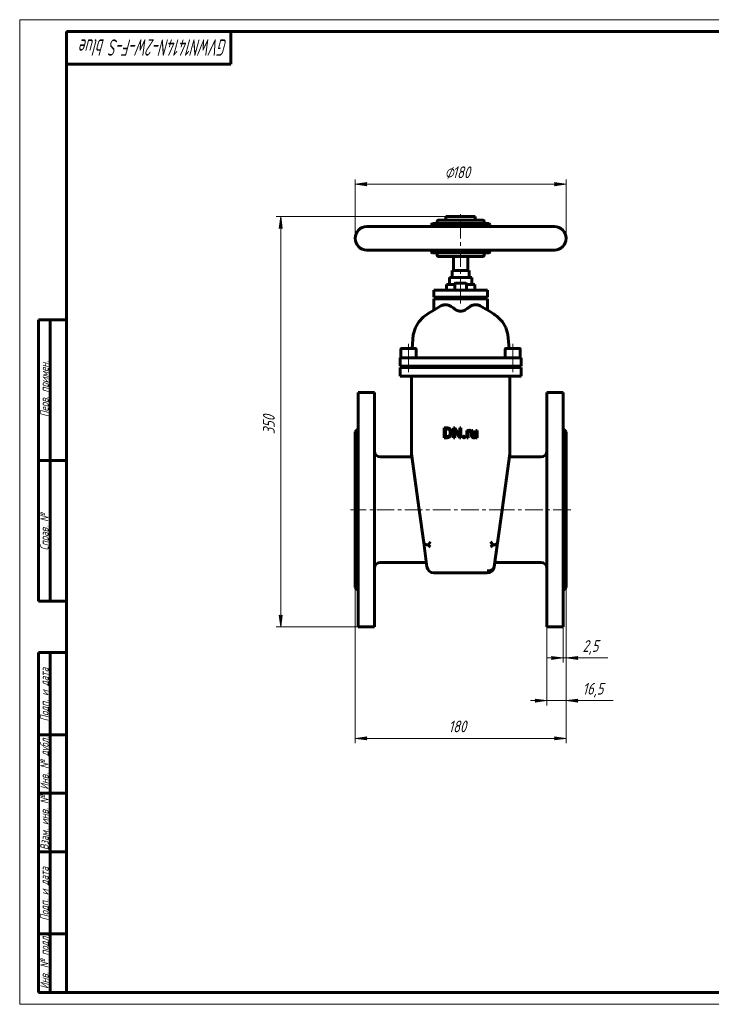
# Model space of a CAD drawing. Header units: millimetres. Extents: x 0 to 594, y 0 to 420.
# Tile 1 of 2: x 0 to 295, y 0 to 420. Entities that reach past the tile are written whole.
import ezdxf

# ---------------------------------------------------------------- set-up
doc = ezdxf.new("R2010")
doc.units = ezdxf.units.MM
for name, pattern in [('K5LT_AXLED', [12, 7.5, -1.5, 1.5, -1.5]), ('K5LT_BASIC', [0]), ('K5LT_THIN', [0])]:
    doc.linetypes.add(name, pattern=pattern)
doc.layers.add('Системный слой', color=7, linetype='Continuous')
doc.layers.add('Системный слой (1)', color=251, linetype='Continuous', true_color=0x6c6c6c)
doc.styles.add('KDIMTEXTSTYLE', font='txt', dxfattribs={"width": 0.96, "oblique": 15, "height": 5})
doc.styles.add('KTEXTSTYLE', font='txt', dxfattribs={"width": 0.96, "height": 5})
doc.dimstyles.new('KDIMSTYLE (0.50)', dxfattribs={"dimtxt": 5, "dimasz": 1, "dimexe": 2, "dimexo": 0, "dimgap": 1, "dimtad": 1, "dimlfac": 2, "dimtxsty": 'KDIMTEXTSTYLE', "dimsah": 1, "dimcen": 0, "dimdle": 1, "dimadec": 0, "dimazin": 0, "dimtfac": 0.667, "dimtmove": 0, "dimatfit": 3, "dimfxl": 1, "dimtvp": 1, "dimtolj": 1, "dimtzin": 0, "dimarcsym": 0})

# ---------------------------------------------------------------- blocks, each defined once
blk = doc.blocks.new('U0')
at = {"layer": 'Системный слой (1)', "color": 143, "linetype": 'K5LT_BASIC', "lineweight": 60, "true_color": 0x33acca}
for p, q in [((182.08, 306.99), (185.58, 306.99)), ((190.58, 306.99), (194.08, 306.99))]:
    blk.add_line(p, q, dxfattribs=at)
blk = doc.blocks.new('U1')
at = {"layer": 'Системный слой (1)', "color": 143, "linetype": 'K5LT_BASIC', "lineweight": 60, "true_color": 0x33acca}
for p, q in [((197.89, 297.12), (196.46, 297.91)), ((200.37, 295.62), (197.89, 297.12)), ((201.62, 294.81), (200.37, 295.62)), ((202.2, 294.42), (201.62, 294.81)), ((202.47, 294.23), (202.2, 294.42)), ((202.65, 294.1), (202.47, 294.23)), ((202.75, 294.03), (202.65, 294.1)), ((202.8, 293.99), (202.75, 294.03)), ((202.83, 293.97), (202.8, 293.99)), ((203.46, 293.5), (202.83, 293.97)), ((203.83, 293.22), (203.46, 293.5)), ((204, 293.08), (203.83, 293.22)), ((204.08, 293.01), (204, 293.08)), ((204.12, 292.98), (204.08, 293.01)), ((204.14, 292.96), (204.12, 292.98)), ((204.29, 292.83), (204.14, 292.96)), ((205.88, 291.15), (204.29, 292.83)), ((207.34, 288.72), (205.88, 291.15)), ((208.27, 285.67), (207.34, 288.72)), ((208.76, 279.79), (208.27, 285.67))]:
    blk.add_line(p, q, dxfattribs=at)
blk = doc.blocks.new('U2')
at = {"layer": 'Системный слой (1)', "color": 143, "linetype": 'K5LT_BASIC', "lineweight": 60, "true_color": 0x33acca}
for p, q in [((172.11, 293.04), (174.26, 294.62)), ((174.26, 294.62), (176.62, 296.14)), ((176.62, 296.14), (179.69, 297.91)), ((168.8, 288.69), (170.25, 291.12)), ((170.25, 291.12), (172.11, 293.04)), ((167.4, 279.79), (167.87, 285.62)), ((167.87, 285.62), (168.8, 288.69))]:
    blk.add_line(p, q, dxfattribs=at)
blk = doc.blocks.new('U3')
at = {"layer": 'Системный слой (1)', "color": 143, "linetype": 'K5LT_BASIC', "lineweight": 60, "true_color": 0x33acca}
for p, q in [((210.28, 279.79), (207.43, 279.79)), ((213.13, 279.79), (210.28, 279.79))]:
    blk.add_line(p, q, dxfattribs=at)
blk = doc.blocks.new('U4')
at = {"layer": 'Системный слой (1)', "color": 143, "linetype": 'K5LT_BASIC', "lineweight": 60, "true_color": 0x33acca}
for p, q in [((165.88, 279.79), (163.03, 279.79)), ((168.73, 279.79), (165.88, 279.79))]:
    blk.add_line(p, q, dxfattribs=at)
blk = doc.blocks.new('U5')
at = {"layer": 'Системный слой (1)', "color": 143, "linetype": 'K5LT_BASIC', "lineweight": 60, "true_color": 0x33acca}
for p, q in [((200.58, 331.74), (200.58, 332.49)), ((200.58, 320.99), (200.58, 321.74))]:
    blk.add_line(p, q, dxfattribs=at)
blk = doc.blocks.new('U6')
at = {"layer": 'Системный слой (1)', "color": 143, "linetype": 'K5LT_BASIC', "lineweight": 60, "true_color": 0x33acca}
for p, q in [((175.58, 331.74), (175.58, 332.49)), ((175.58, 320.99), (175.58, 321.74))]:
    blk.add_line(p, q, dxfattribs=at)
blk = doc.blocks.new('U7')
at = {"layer": 'Системный слой (1)', "color": 143, "linetype": 'K5LT_BASIC', "lineweight": 60, "true_color": 0x33acca}
for p, q in [((188.08, 307.59), (185.88, 307.59)), ((190.28, 307.59), (188.08, 307.59))]:
    blk.add_line(p, q, dxfattribs=at)
blk = doc.blocks.new('D0')
at = {"layer": 'Системный слой (1)'}
for points in [[(148.08, 112.79), (147.58, 113.45), (148.08, 114.11), (143.08, 113.45)], [(233.08, 113.45), (228.08, 114.11), (228.58, 113.45), (228.08, 112.79)]]:
    blk.add_hatch(color=7, dxfattribs=at).paths.add_polyline_path(points)
at = {"layer": 'Системный слой (1)', "color": 7, "linetype": 'K5LT_THIN', "lineweight": 18, "true_color": 0xffffff}
for p, q in [((143.08, 178.99), (143.08, 111.45)), ((233.08, 178.99), (233.08, 111.45)), ((143.08, 113.45), (148.08, 114.11)), ((148.08, 112.79), (143.08, 113.45)), ((148.08, 114.11), (147.58, 113.45)), ((147.58, 113.45), (148.08, 112.79)), ((228.58, 113.45), (228.08, 114.11)), ((228.08, 114.11), (233.08, 113.45)), ((233.08, 113.45), (228.08, 112.79)), ((228.08, 112.79), (228.58, 113.45))]:
    blk.add_line(p, q, dxfattribs=at)
blk.add_wipeout([(182.93, 114.45), (182.93, 121.83), (192.81, 121.83), (192.81, 114.45)]).dxf.layer = 'Системный слой (1)'
blk.add_line((143.08, 113.45), (233.08, 113.45), dxfattribs=at)
at = {"layer": 'Системный слой (1)', "color": 7, "insert": (182.93, 121.04), "char_height": 5, "attachment_point": 1, "style": 'KTEXTSTYLE'}
blk.add_mtext('\\fArial|b0|c204|p34;\\H5.0;\\W1.000;\\Q15;\\fGOST Type AU|b0|i0|c204|p34;\\Q15;\\W0.960;180', dxfattribs=at)
blk = doc.blocks.new('KDIMARROW_01')
at = {"layer": 'Системный слой'}
blk.add_hatch(color=0, dxfattribs=at).paths.add_polyline_path([(-5, -0.66), (0, 0), (-5, 0.66), (-4.5, 0)])
at = {"layer": 'Системный слой', "color": 0, "linetype": 'K5LT_THIN', "lineweight": 18}
for p, q in [((-4.5, 0), (-5, 0.66)), ((-5, 0.66), (0, 0)), ((0, 0), (-5, -0.66)), ((-5, -0.66), (-4.5, 0))]:
    blk.add_line(p, q, dxfattribs=at)
at = {"layer": 'Системный слой (1)', "color": 0, "linetype": 'K5LT_THIN', "lineweight": 18}
blk.add_line((379.64, 210.99), (379.14, 210.99), dxfattribs=at)
blk = doc.blocks.new('D1')
at = {"layer": 'Системный слой (1)'}
blk.add_hatch(color=7, dxfattribs=at).paths.add_polyline_path([(224.83, 129.53), (219.83, 130.19), (220.33, 129.53), (219.83, 128.87)])
at = {"layer": 'Системный слой (1)', "color": 7, "linetype": 'K5LT_THIN', "lineweight": 18, "true_color": 0xffffff}
for p, q in [((233.08, 178.99), (233.08, 127.53)), ((224.83, 160.99), (224.83, 127.53)), ((224.83, 129.53), (217.83, 129.53)), ((224.83, 129.53), (219.83, 130.19)), ((219.83, 130.19), (220.33, 129.53)), ((220.33, 129.53), (219.83, 128.87)), ((219.83, 128.87), (224.83, 129.53)), ((224.83, 129.53), (233.08, 129.53))]:
    blk.add_line(p, q, dxfattribs=at)
blk.add_wipeout([(240.11, 130.53), (240.11, 137.91), (250.75, 137.91), (250.75, 130.53)]).dxf.layer = 'Системный слой (1)'
at = {"layer": 'Системный слой (1)'}
blk.add_hatch(color=7, dxfattribs=at).paths.add_polyline_path([(237.58, 129.53), (238.08, 130.19), (233.08, 129.53), (238.08, 128.87)])
at = {"layer": 'Системный слой (1)', "color": 7, "linetype": 'K5LT_THIN', "lineweight": 18, "true_color": 0xffffff}
for p, q in [((238.08, 130.19), (233.08, 129.53)), ((233.08, 129.53), (238.08, 128.87)), ((233.08, 129.53), (240.08, 129.53)), ((233.08, 129.53), (238.08, 129.53)), ((237.58, 129.53), (238.08, 130.19)), ((238.08, 128.87), (237.58, 129.53)), ((238.11, 129.53), (253.19, 129.53))]:
    blk.add_line(p, q, dxfattribs=at)
at = {"layer": 'Системный слой (1)', "color": 7, "insert": (240.11, 137.12), "char_height": 5, "attachment_point": 1, "style": 'KTEXTSTYLE'}
blk.add_mtext('\\fArial|b0|c204|p34;\\H5.0;\\W1.000;\\Q15;\\fGOST Type AU|b0|i0|c204|p34;\\Q15;\\W0.960;16,5', dxfattribs=at)
blk = doc.blocks.new('D2')
at = {"layer": 'Системный слой (1)'}
blk.add_hatch(color=7, dxfattribs=at).paths.add_polyline_path([(231.83, 147.77), (226.83, 148.42), (227.33, 147.77), (226.83, 147.11)])
at = {"layer": 'Системный слой (1)', "color": 7, "linetype": 'K5LT_THIN', "lineweight": 18, "true_color": 0xffffff}
for p, q in [((233.08, 178.99), (233.08, 145.77)), ((231.83, 160.99), (231.83, 145.77)), ((231.83, 147.77), (224.83, 147.77)), ((231.83, 147.77), (226.83, 148.42)), ((226.83, 148.42), (227.33, 147.77)), ((227.33, 147.77), (226.83, 147.11)), ((226.83, 147.11), (231.83, 147.77)), ((231.83, 147.77), (233.08, 147.77))]:
    blk.add_line(p, q, dxfattribs=at)
blk.add_wipeout([(240.08, 148.77), (240.08, 156.15), (248.56, 156.15), (248.56, 148.77)]).dxf.layer = 'Системный слой (1)'
at = {"layer": 'Системный слой (1)'}
blk.add_hatch(color=7, dxfattribs=at).paths.add_polyline_path([(237.58, 147.77), (238.08, 148.42), (233.08, 147.77), (238.08, 147.11)])
at = {"layer": 'Системный слой (1)', "color": 7, "linetype": 'K5LT_THIN', "lineweight": 18, "true_color": 0xffffff}
for p, q in [((238.08, 148.42), (233.08, 147.77)), ((233.08, 147.77), (238.08, 147.11)), ((233.08, 147.77), (240.08, 147.77)), ((233.08, 147.77), (238.08, 147.77)), ((237.58, 147.77), (238.08, 148.42)), ((238.08, 147.11), (237.58, 147.77)), ((238.08, 147.77), (250.91, 147.77))]:
    blk.add_line(p, q, dxfattribs=at)
at = {"layer": 'Системный слой (1)', "color": 7, "insert": (240.08, 155.35), "char_height": 5, "attachment_point": 1, "style": 'KTEXTSTYLE'}
blk.add_mtext('\\fArial|b0|c204|p34;\\H5.0;\\W1.000;\\Q15;\\fGOST Type AU|b0|i0|c204|p34;\\Q15;\\W0.960;2,5', dxfattribs=at)
blk = doc.blocks.new('D3')
at = {"layer": 'Системный слой (1)'}
for points in [[(112.02, 330.99), (111.37, 335.99), (110.71, 330.99), (111.37, 331.49)], [(111.37, 160.99), (112.02, 165.99), (111.37, 165.49), (110.71, 165.99)]]:
    blk.add_hatch(color=7, dxfattribs=at).paths.add_polyline_path(points)
at = {"layer": 'Системный слой (1)', "color": 7, "linetype": 'K5LT_THIN', "lineweight": 18, "true_color": 0xffffff}
for p, q in [((188.08, 335.99), (109.37, 335.99)), ((110.71, 330.99), (111.37, 335.99)), ((111.37, 335.99), (112.02, 330.99)), ((111.37, 331.49), (110.71, 330.99)), ((112.02, 330.99), (111.37, 331.49)), ((111.37, 160.99), (110.71, 165.99)), ((110.71, 165.99), (111.37, 165.49)), ((111.37, 165.49), (112.02, 165.99)), ((112.02, 165.99), (111.37, 160.99)), ((147.83, 160.99), (109.37, 160.99))]:
    blk.add_line(p, q, dxfattribs=at)
blk.add_wipeout([(110.37, 243.15), (102.98, 243.15), (102.98, 253.41), (110.37, 253.41)]).dxf.layer = 'Системный слой (1)'
blk.add_line((111.37, 160.99), (111.37, 335.99), dxfattribs=at)
at = {"layer": 'Системный слой (1)', "color": 7, "insert": (103.78, 243.15), "char_height": 5, "attachment_point": 1, "rotation": 90, "style": 'KTEXTSTYLE'}
blk.add_mtext('\\fArial|b0|c204|p34;\\H5.0;\\W1.000;\\Q15;\\fGOST Type AU|b0|i0|c204|p34;\\Q15;\\W0.960;350', dxfattribs=at)
blk = doc.blocks.new('D4')
at = {"layer": 'Системный слой (1)'}
for points in [[(148.08, 349.17), (147.58, 349.83), (148.08, 350.49), (143.08, 349.83)], [(228.08, 349.17), (233.08, 349.83), (228.08, 350.49), (228.58, 349.83)]]:
    blk.add_hatch(color=7, dxfattribs=at).paths.add_polyline_path(points)
at = {"layer": 'Системный слой (1)', "color": 7, "linetype": 'K5LT_THIN', "lineweight": 18, "true_color": 0xffffff}
for p, q in [((143.08, 326.74), (143.08, 351.83)), ((143.08, 349.83), (148.08, 350.49)), ((148.08, 349.17), (143.08, 349.83)), ((148.08, 350.49), (147.58, 349.83)), ((147.58, 349.83), (148.08, 349.17)), ((228.58, 349.83), (228.08, 350.49)), ((228.08, 350.49), (233.08, 349.83)), ((233.08, 349.83), (228.08, 349.17)), ((228.08, 349.17), (228.58, 349.83)), ((233.08, 326.74), (233.08, 351.83))]:
    blk.add_line(p, q, dxfattribs=at)
blk.add_wipeout([(181.28, 350.83), (181.28, 358.21), (194.33, 358.21), (194.33, 350.83)]).dxf.layer = 'Системный слой (1)'
blk.add_line((143.08, 349.83), (233.08, 349.83), dxfattribs=at)
at = {"layer": 'Системный слой (1)', "color": 7, "char_height": 5, "attachment_point": 1, "style": 'KTEXTSTYLE'}
for s, insert in [('\\fArial|b0|c204|p34;\\H5.0;\\W1.000;\\Q15;\\fGOST Type AU|b0|i0|c204|p34;\\Q15;\\W0.960;⌀', (181.28, 357.42)), ('\\fArial|b0|c204|p34;\\H5.0;\\W1.000;\\Q15;\\fGOST Type AU|b0|i0|c204|p34;\\Q15;\\W0.960;180', (184.59, 357.42))]:
    blk.add_mtext(s, dxfattribs=dict(at, insert=insert))
blk = doc.blocks.new('U18')
at = {"color": 7, "linetype": 'K5LT_THIN', "lineweight": 18, "true_color": 0xffffff}
for p, q in [((0, 0), (0, 420)), ((0, 420), (594, 420)), ((594, 0), (0, 0))]:
    blk.add_line(p, q, dxfattribs=at)
at = {"color": 143, "linetype": 'K5LT_BASIC', "lineweight": 60, "true_color": 0x33acca}
for p, q in [((20, 5), (20, 415)), ((20, 415), (589, 415)), ((90, 415), (90, 401)), ((90, 401), (20, 401)), ((8, 172), (8, 292)), ((20, 292), (8, 292)), ((13, 172), (13, 292)), ((20, 232), (8, 232)), ((20, 172), (8, 172)), ((8, 5), (8, 150)), ((20, 150), (8, 150)), ((13, 5), (13, 150)), ((20, 115), (8, 115)), ((20, 90), (8, 90)), ((20, 65), (8, 65)), ((20, 30), (8, 30)), ((20, 5), (8, 5)), ((589, 5), (20, 5))]:
    blk.add_line(p, q, dxfattribs=at)
at = {"color": 7, "attachment_point": 1, "style": 'KTEXTSTYLE'}
for s, insert, char_height, rotation in [('\\fArial|b0|c204|p34;\\H5.0;\\W1.000;\\Q15;\\fGOST Type AU|b0|i0|c204|p34;\\Q15;\\W0.710;\\H7.00;GVWN1414N-2W-F-S blue', (88.66, 404.64), 7, 180), ('\\fArial|b0|c204|p34;\\H5.0;\\W1.000;\\Q15;\\fGOST Type AU|b0|i0|c204|p34;\\Q15;\\W0.960;\\H3.50;Перв. примен.', (8.82, 250.52), 3.5, 90), ('\\fArial|b0|c204|p34;\\H5.0;\\W1.000;\\Q15;\\fGOST Type AU|b0|i0|c204|p34;\\Q15;\\W0.960;\\H3.50;Справ. №', (8.82, 193.63), 3.5, 90), ('\\fArial|b0|c204|p34;\\H5.0;\\W1.000;\\Q15;\\fGOST Type AU|b0|i0|c204|p34;\\Q15;\\W0.960;\\H3.50;Подп. и дата', (8.82, 120.66), 3.5, 90), ('\\fArial|b0|c204|p34;\\H5.0;\\W1.000;\\Q15;\\fGOST Type AU|b0|i0|c204|p34;\\Q15;\\W0.960;\\H3.50;Инв. № дубл.', (8.82, 91.57), 3.5, 90), ('\\fArial|b0|c204|p34;\\H5.0;\\W1.000;\\Q15;\\fGOST Type AU|b0|i0|c204|p34;\\Q15;\\W0.960;\\H3.50;Взам. инв. №', (8.82, 65.8), 3.5, 90), ('\\fArial|b0|c204|p34;\\H5.0;\\W1.000;\\Q15;\\fGOST Type AU|b0|i0|c204|p34;\\Q15;\\W0.960;\\H3.50;Подп. и дата', (8.82, 35.66), 3.5, 90), ('\\fArial|b0|c204|p34;\\H5.0;\\W1.000;\\Q15;\\fGOST Type AU|b0|i0|c204|p34;\\Q15;\\W0.960;\\H3.50;Инв. № подл.', (8.82, 6.57), 3.5, 90)]:
    blk.add_mtext(s, dxfattribs=dict(at, insert=insert, char_height=char_height, rotation=rotation))

msp = doc.modelspace()

# ---------------------------------------------------------------- linework, layer by layer
at = {"layer": 'Системный слой (1)', "color": 143, "linetype": 'K5LT_BASIC', "lineweight": 60, "true_color": 0x33acca}
for p, q in [((200.0775, 332.9947), (176.0775, 332.9947)), ((178.0775, 332.9947), (178.0775, 333.9947)), ((197.5775, 334.4947), (178.5775, 334.4947)), ((181.8275, 335.9947), (194.3275, 335.9947)), ((181.8275, 334.4947), (181.8275, 335.9947)), ((194.3275, 334.4947), (194.3275, 335.9947)), ((198.0775, 332.9947), (198.0775, 333.9947)), ((148.0775, 331.7447), (228.0775, 331.7447)), ((148.0775, 321.7447), (228.0775, 321.7447)), ((176.0775, 320.4947), (200.0775, 320.4947)), ((178.0775, 319.4947), (178.0775, 320.4947)), ((198.0775, 319.4947), (198.0775, 320.4947)), ((178.5775, 318.9947), (197.5775, 318.9947)), ((185.0775, 312.9947), (185.0775, 318.9947)), ((191.0775, 312.9947), (191.0775, 318.9947)), ((184.4775, 309.9947), (184.4775, 312.9947)), ((184.4775, 312.9947), (191.6775, 312.9947)), ((191.6775, 309.9947), (191.6775, 312.9947)), ((182.0775, 304.5947), (182.0775, 306.9947)), ((183.2775, 306.9947), (183.2775, 309.9947)), ((183.2775, 309.9947), (192.8775, 309.9947)), ((185.5775, 307.2947), (185.5775, 304.5947)), ((190.5775, 307.2947), (190.5775, 304.5947)), ((192.8775, 306.9947), (192.8775, 309.9947)), ((194.0775, 304.5947), (194.0775, 306.9947)), ((176.6451, 301.5947), (176.6451, 304.5947)), ((176.6451, 304.5947), (177.1042, 304.5947)), ((177.1042, 304.5947), (185.7249, 304.5947)), ((188.0775, 304.5947), (185.7249, 304.5947)), ((190.4302, 304.5947), (188.0775, 304.5947)), ((190.4302, 304.5947), (199.0509, 304.5947)), ((199.0509, 304.5947), (199.51, 304.5947)), ((199.51, 301.5947), (199.51, 304.5947)), ((177.1042, 301.5947), (176.6451, 301.5947)), ((176.6451, 296.1623), (176.6451, 300.9947)), ((176.6451, 300.9947), (177.1042, 300.9947)), ((177.1042, 301.5947), (186.1366, 301.5947)), ((177.1042, 300.9947), (186.1366, 300.9947)), ((182.0775, 300.9947), (182.0775, 301.5947)), ((190.0185, 301.5947), (186.1366, 301.5947)), ((186.1366, 300.9947), (190.0185, 300.9947)), ((186.5775, 301.5947), (186.5775, 300.9947)), ((189.5775, 301.5947), (189.5775, 300.9947)), ((190.0185, 301.5947), (199.0509, 301.5947)), ((190.0185, 300.9947), (199.0509, 300.9947)), ((194.0775, 300.9947), (194.0775, 301.5947)), ((199.51, 301.5947), (199.0509, 301.5947)), ((199.0509, 300.9947), (199.51, 300.9947)), ((199.51, 296.1623), (199.51, 300.9947)), ((162.6275, 279.3947), (162.6275, 275.7947)), ((165.8775, 279.7947), (163.0275, 279.7947)), ((169.1275, 279.3947), (169.1275, 275.7947)), ((207.0275, 279.3947), (207.0275, 275.7947)), ((213.1275, 279.7947), (210.2775, 279.7947)), ((213.5275, 279.3947), (213.5275, 275.7947)), ((162.2775, 275.7947), (165.8775, 275.7947)), ((162.2775, 272.1947), (162.2775, 275.7947)), ((165.8775, 275.7947), (210.2775, 275.7947)), ((210.2775, 275.7947), (213.8775, 275.7947)), ((213.8775, 272.1947), (213.8775, 275.7947)), ((165.8775, 272.1947), (162.2775, 272.1947)), ((162.2775, 271.5947), (165.8775, 271.5947)), ((162.2775, 267.9947), (162.2775, 271.5947)), ((163.8775, 272.1947), (163.8775, 271.5947)), ((165.8775, 272.1947), (210.2775, 272.1947)), ((165.8775, 271.5947), (210.2775, 271.5947)), ((167.8775, 272.1947), (167.8775, 271.5947)), ((173.0775, 271.5947), (173.0775, 272.1947)), ((203.0775, 271.5947), (203.0775, 272.1947)), ((208.2775, 272.1947), (208.2775, 271.5947)), ((213.8775, 272.1947), (210.2775, 272.1947)), ((210.2775, 271.5947), (213.8775, 271.5947)), ((212.2775, 272.1947), (212.2775, 271.5947)), ((213.8775, 267.9947), (213.8775, 271.5947)), ((165.8775, 267.9947), (162.2775, 267.9947)), ((165.8775, 267.9947), (210.2775, 267.9947)), ((167.0775, 267.9947), (167.0775, 235.1996)), ((209.0775, 235.1996), (209.0775, 267.9947)), ((213.8775, 267.9947), (210.2775, 267.9947)), ((144.3275, 260.9947), (151.3275, 260.9947)), ((144.3275, 260.9947), (144.3275, 160.9947)), ((151.3275, 260.9947), (151.3275, 160.9947)), ((231.8275, 260.9947), (224.8275, 260.9947)), ((224.8275, 260.9947), (224.8275, 160.9947)), ((231.8275, 260.9947), (231.8275, 160.9947)), ((143.0775, 244.2447), (144.3275, 245.4947)), ((143.0775, 244.2447), (143.0775, 177.7447)), ((182.2985, 245.8668), (181.1169, 245.8668)), ((181.1169, 245.8668), (181.1169, 241.6909)), ((181.6704, 245.4136), (181.6704, 242.1412)), ((182.2985, 245.4136), (181.6704, 245.4136)), ((183.592, 243.6527), (183.592, 243.9079)), ((184.1398, 243.6527), (184.1398, 243.9022)), ((185.0063, 245.8668), (185.0063, 241.6909)), ((185.5598, 245.8668), (185.0063, 245.8668)), ((187.6706, 242.6374), (185.5598, 245.8668)), ((185.5598, 241.6909), (185.5598, 244.9117)), ((185.5598, 244.9117), (187.662, 241.6909)), ((188.2185, 245.8668), (187.6706, 245.8668)), ((187.6706, 245.8668), (187.6706, 242.6374)), ((188.2185, 241.6909), (188.2185, 245.8668)), ((190.7044, 244.7941), (190.7044, 241.6909)), ((191.2207, 244.7941), (190.7044, 244.7941)), ((191.2311, 244.4393), (191.2207, 244.7941)), ((191.235, 241.6909), (191.235, 243.8955)), ((192.2015, 244.3181), (192.2044, 244.8113)), ((193.2238, 244.7941), (192.6932, 244.7941)), ((192.6932, 244.7941), (192.6932, 242.7922)), ((193.2238, 242.7865), (193.2238, 244.7941)), ((194.6033, 244.7941), (194.6033, 242.5362)), ((195.1368, 244.7941), (194.6033, 244.7941)), ((195.1368, 241.6909), (195.1368, 244.7941)), ((233.0775, 244.2447), (231.8275, 245.4947)), ((233.0775, 244.2447), (233.0775, 177.7447)), ((181.1169, 241.6909), (182.2469, 241.6909)), ((181.6704, 242.1412), (182.2469, 242.1412)), ((185.0063, 241.6909), (185.5598, 241.6909)), ((187.662, 241.6909), (188.2185, 241.6909)), ((190.7044, 241.6909), (191.235, 241.6909)), ((194.6181, 241.9979), (194.6292, 241.6909)), ((194.6292, 241.6909), (195.1368, 241.6909)), ((153.8275, 233.4947), (167.2834, 233.4947)), ((167.1054, 234.7916), (170.3717, 210.9947)), ((205.7834, 210.9947), (209.0497, 234.7916)), ((208.8717, 233.4947), (222.3275, 233.4947)), ((170.3717, 210.9947), (172.3159, 196.8294)), ((203.8392, 196.8294), (205.7834, 210.9947)), ((173.7218, 186.5867), (172.3159, 196.8294)), ((174.1716, 195.9572), (175.2881, 197.2373)), ((201.9835, 195.9572), (200.867, 197.2373)), ((203.8392, 196.8294), (202.4333, 186.5867)), ((153.8275, 188.4947), (173.4599, 188.4947)), ((202.6952, 188.4947), (222.3275, 188.4947)), ((176.6939, 183.9947), (199.4612, 183.9947)), ((143.0775, 177.7447), (144.3275, 176.4947)), ((233.0775, 177.7447), (231.8275, 176.4947)), ((144.3275, 160.9947), (151.3275, 160.9947)), ((231.8275, 160.9947), (224.8275, 160.9947))]:
    msp.add_line(p, q, dxfattribs=at)
at = {"layer": 'Системный слой (1)', "color": 7, "linetype": 'K5LT_THIN', "lineweight": 18, "true_color": 0xffffff}
for p, q in [((186.8482, 301.5947), (186.8482, 300.9947)), ((189.3069, 301.5947), (189.3069, 300.9947)), ((164.2158, 272.1947), (164.2158, 271.5947)), ((167.5393, 272.1947), (167.5393, 271.5947)), ((208.6158, 272.1947), (208.6158, 271.5947)), ((211.9393, 272.1947), (211.9393, 271.5947))]:
    msp.add_line(p, q, dxfattribs=at)
at = {"layer": 'Системный слой (1)', "color": 30, "linetype": 'K5LT_AXLED', "lineweight": 18, "true_color": 0xff8000}
for p, q in [((210.2775, 281.7947), (210.2775, 273.7947)), ((210.2775, 274.1947), (210.2775, 269.5947)), ((235.0775, 210.9947), (203.7834, 210.9947))]:
    msp.add_line(p, q, dxfattribs=at)
at = {"layer": 'Системный слой (1)', "color": 143, "linetype": 'K5LT_BASIC', "lineweight": 60, "true_color": 0x33acca}
for centre, radius, start, end in [((176.0775, 332.4947), 0.5, 90, 180), ((178.5775, 333.9947), 0.5, 90, 180), ((197.5775, 333.9947), 0.5, 0, 90), ((200.0775, 332.4947), 0.5, 0, 90), ((148.0775, 326.7447), 5, 90, 270), ((228.0775, 326.7447), 5, 270, 90), ((176.0775, 320.9947), 0.5, 180, 270), ((178.5775, 319.4947), 0.5, 180, 270), ((197.5775, 319.4947), 0.5, 270, 0), ((200.0775, 320.9947), 0.5, 270, 0), ((185.8775, 307.2947), 0.3, 90, 180), ((190.2775, 307.2947), 0.3, 0, 90), ((163.0275, 279.3947), 0.4, 90, 180), ((168.7275, 279.3947), 0.4, 0, 90), ((207.4275, 279.3947), 0.4, 90, 180), ((213.1275, 279.3947), 0.4, 0, 90), ((153.8275, 235.9947), 2.5, 180, 270), ((222.3275, 235.9947), 2.5, 270, 0), ((170.0775, 235.1996), 3, 180, 187.815294), ((206.0775, 235.1996), 3, 352.184706, 0), ((153.8275, 185.9947), 2.5, 90, 180), ((176.6939, 186.9947), 3, 187.815294, 270), ((199.4612, 186.9947), 3, 270, 352.184706), ((222.3275, 185.9947), 2.5, 0, 90)]:
    msp.add_arc(centre, radius, start, end, dxfattribs=at)
for centre, major_axis, ratio, start_param, end_param in [((175.2881, 197.2373), (2.9721, 0.4079), 0.41148301, 3.14159265, 4.27153931), ((175.2881, 197.2373), (-3.111, 2.7132), 0.41148301, 1.57079633, 1.91534482), ((200.867, 197.2373), (-3.111, -2.7132), 0.41148301, 1.22624783, 1.57079633), ((200.867, 197.2373), (-2.9721, 0.4079), 0.41148301, 2.011646, 3.14159265), ((199.4612, 186.9947), (2.9721, -0.4079), 0.70379985, 4.80869015, 6.28318531)]:
    msp.add_ellipse(centre, major_axis=major_axis, ratio=ratio, start_param=start_param, end_param=end_param, dxfattribs=at)
for points, degree, knots in [([(179.6947, 297.9091), (179.9462, 298.0434), (180.3749, 298.2239), (181.0504, 298.3877), (181.6838, 298.4376), (182.3517, 298.3727), (182.9547, 298.2137), (183.5166, 297.9765), (183.8637, 297.7767), (184.0353, 297.664)], 3, [0, 0, 0, 0, 1.78676103, 2.98856603, 4.62151341, 6.07885246, 7.51791097, 8.7535139, 10, 10, 10, 10]), ([(192.1198, 297.664), (192.3573, 297.8199), (192.7677, 298.0438), (193.3942, 298.2738), (193.9793, 298.3992), (194.5754, 298.4313), (195.1559, 298.3761), (195.7816, 298.224), (196.218, 298.0385), (196.4604, 297.9091)], 3, [0, 0, 0, 0, 1.72649285, 2.91710599, 4.33984219, 5.71886355, 6.95564334, 8.27778843, 10, 10, 10, 10]), ([(186.1366, 296.2031), (185.7053, 296.5198), (185.007, 297.0156), (184.303, 297.4882), (184.0353, 297.664)], 3, [0, 0, 0, 0, 3.10372757, 5, 5, 5, 5]), ([(190.0185, 296.2031), (189.955, 296.1564), (189.8156, 296.0668), (189.5553, 295.9385), (189.3049, 295.8474), (189.093, 295.7887), (188.9437, 295.7536), (188.793, 295.7245), (188.6163, 295.6978), (188.3804, 295.6728), (188.1091, 295.6618), (187.8163, 295.6705), (187.5819, 295.6918), (187.3592, 295.7244), (187.1685, 295.7622), (186.9578, 295.8158), (186.7912, 295.8693), (186.5389, 295.9655), (186.3284, 296.0714), (186.1772, 296.1732), (186.1366, 296.2031)], 3, [0, 0, 0, 0, 1.58759398, 3.15886068, 5.02195757, 5.80517125, 6.44733195, 7.25497711, 7.98825819, 8.93626768, 10.50008128, 11.63953827, 12.87590339, 13.70354714, 14.76713844, 15.64618271, 16.9059091, 17.45911128, 19.98582099, 21, 21, 21, 21]), ([(192.1198, 297.664), (191.6757, 297.3723), (190.9732, 296.894), (190.2762, 296.3924), (190.0185, 296.2031)], 3, [0, 0, 0, 0, 3.14538333, 5, 5, 5, 5]), ([(191.5347, 244.744), (191.3526, 244.6364), (191.2331, 244.4425), (191.2311, 244.4393)], 2, [0, 0, 0, 1.96730614, 2, 2, 2])]:
    msp.add_open_spline(points, degree=degree, knots=knots, dxfattribs=at)
for points in [[(182.2469, 242.1412), (182.6943, 242.1412), (183.2908, 242.5169), (183.592, 243.1966), (183.592, 243.6527)], [(182.2469, 241.6909), (182.6828, 241.6909), (183.3798, 241.9634), (183.8759, 242.4739), (184.1398, 243.1995), (184.1398, 243.6527)], [(184.1398, 243.9022), (184.1398, 244.3553), (183.8759, 245.0809), (183.3855, 245.5943), (182.7086, 245.8668), (182.2985, 245.8668)], [(183.592, 243.9079), (183.592, 244.2664), (183.4199, 244.8257), (183.0872, 245.2129), (182.6083, 245.4136), (182.2985, 245.4136)], [(191.235, 243.8955), (191.2899, 244.0263), (191.3813, 244.123)], [(191.3813, 244.123), (191.4788, 244.2263), (191.6193, 244.2836)], [(191.9693, 244.8515), (191.7169, 244.8515), (191.5347, 244.744)], [(191.6193, 244.2836), (191.7599, 244.341), (191.9434, 244.341)], [(191.9434, 244.341), (192.018, 244.341), (192.1356, 244.3324), (192.2015, 244.3181)], [(192.2044, 244.8113), (192.1758, 244.8257), (192.0266, 244.8515), (191.9693, 244.8515)], [(189.2419, 242.2), (189.1573, 242.1068), (189.1573, 241.972)], [(189.1573, 241.972), (189.1573, 241.8401), (189.2419, 241.7483)], [(189.4871, 242.2932), (189.3265, 242.2932), (189.2419, 242.2)], [(189.2419, 241.7483), (189.3265, 241.6565), (189.4871, 241.6565)], [(189.7323, 242.2), (189.6477, 242.2932), (189.4871, 242.2932)], [(189.4871, 241.6565), (189.6477, 241.6565), (189.7323, 241.7483)], [(189.8169, 241.972), (189.8169, 242.1068), (189.7323, 242.2)], [(189.7323, 241.7483), (189.8169, 241.8401), (189.8169, 241.972)], [(192.6932, 242.7922), (192.6932, 242.4825), (192.8395, 242.0408), (193.1091, 241.7655), (193.2969, 241.6995)], [(193.4002, 242.2258), (193.3185, 242.3047), (193.2238, 242.5771), (193.2238, 242.7865)], [(193.2969, 241.6995), (193.4848, 241.6335), (193.7114, 241.6335)], [(193.7946, 242.0838), (193.6856, 242.0838), (193.4819, 242.1469), (193.4002, 242.2258)], [(193.7114, 241.6335), (194.0441, 241.6335), (194.2764, 241.7411)], [(194.3309, 242.2143), (194.133, 242.0838), (193.7946, 242.0838)], [(194.2764, 241.7411), (194.4821, 241.8363), (194.6181, 241.9979)], [(194.6033, 242.5362), (194.5148, 242.3356), (194.3309, 242.2143)]]:
    msp.add_open_spline(points, degree=2, dxfattribs=at)

# ---------------------------------------------------------------- block references
at = {"layer": 'Системный слой (1)'}
for name in ['U6', 'U5', 'U0', 'U7', 'U2', 'U1', 'U4', 'U3']:
    msp.add_blockref(name, (0, 0), dxfattribs=at)

# ---------------------------------------------------------------- next in the draw order: dimensions: what is measured, and where the dimension line sits
at = {"layer": 'Системный слой (1)', "color": 7}
dim = msp.add_linear_dim(base=(143.0775, 113.4522), p1=(233.0775, 178.9947), p2=(143.0775, 178.9947), dimstyle='KDIMSTYLE (0.50)', override={"dimexo": 0, "dimpost": '\\fGOST Type AU|b0|c204|p34;\\H5.0;\\W0.960;\\Q15;<>', "dimblk1": 'KDIMARROW_01', "dimblk2": 'KDIMARROW_01', "dimse1": 0, "dimse2": 0, "dimclrt": 7, "dimtol": 1, "dimtp": 0, "dimtm": 0, "dimtdec": 5, "dimtolj": 1}, dxfattribs=at)
dim.commit()
dim.dimension.update_dxf_attribs({"geometry": 'D0', "text_midpoint": (188.0775, 113.4522), "dimtype": 160})

# ---------------------------------------------------------------- next in the draw order: dimensions: what is measured, and where the dimension line sits
dim = msp.add_linear_dim(base=(111.3664, 160.9947), p1=(188.0775, 335.9947), p2=(147.8275, 160.9947), angle=90, dimstyle='KDIMSTYLE (0.50)', override={"dimexo": 0, "dimpost": '\\fGOST Type AU|b0|c204|p34;\\H5.0;\\W0.960;\\Q15;<>', "dimblk1": 'KDIMARROW_01', "dimblk2": 'KDIMARROW_01', "dimse1": 0, "dimse2": 0, "dimclrt": 7, "dimtol": 1, "dimtp": 0, "dimtm": 0, "dimtdec": 5, "dimtolj": 1}, dxfattribs=at)
dim.commit()
dim.dimension.update_dxf_attribs({"geometry": 'D3', "text_midpoint": (111.3664, 248.4947), "dimtype": 160})
dim = msp.add_linear_dim(base=(224.8275, 129.5289), p1=(233.0775, 178.9947), p2=(224.8275, 160.9947), dimstyle='KDIMSTYLE (0.50)', override={"dimexo": 0, "dimtoh": 1, "dimpost": '\\fGOST Type AU|b0|c204|p34;\\H5.0;\\W0.960;\\Q15;<>', "dimblk1": 'KDIMARROW_01', "dimblk2": 'KDIMARROW_01', "dimse1": 0, "dimse2": 0, "dimclrt": 7, "dimtol": 1, "dimtp": 0, "dimtm": 0, "dimtdec": 5, "dimtmove": 1, "dimtolj": 1}, dxfattribs=at)
dim.commit()
dim.dimension.update_dxf_attribs({"geometry": 'D1', "text_midpoint": (245.6503, 129.5289), "dimtype": 160})

# ---------------------------------------------------------------- next in the draw order: linework, layer by layer
at = {"layer": 'Системный слой (1)', "color": 30, "linetype": 'K5LT_AXLED', "lineweight": 18, "true_color": 0xff8000}
for p, q in [((188.0775, 298.9947), (188.0775, 303.5947)), ((165.8775, 281.7947), (165.8775, 273.7947)), ((165.8775, 274.1947), (165.8775, 269.5947)), ((207.7834, 210.9947), (141.0775, 210.9947))]:
    msp.add_line(p, q, dxfattribs=at)

# ---------------------------------------------------------------- next in the draw order: dimensions: what is measured, and where the dimension line sits
at = {"layer": 'Системный слой (1)', "color": 7}
dim = msp.add_linear_dim(base=(143.0775, 349.832), p1=(233.0775, 326.7447), p2=(143.0775, 326.7447), angle=180, dimstyle='KDIMSTYLE (0.50)', override={"dimexo": 0, "dimpost": '\\fGOST Type AU|b0|c204|p34;\\H5.0;\\W0.960;\\Q15;∅<>', "dimblk1": 'KDIMARROW_01', "dimblk2": 'KDIMARROW_01', "dimse1": 0, "dimse2": 0, "dimclrt": 7, "dimtol": 1, "dimtp": 0, "dimtm": 0, "dimtdec": 5, "dimtolj": 1}, dxfattribs=at)
dim.commit()
dim.dimension.update_dxf_attribs({"geometry": 'D4', "text_midpoint": (188.0775, 349.832), "dimtype": 160})
dim = msp.add_linear_dim(base=(231.8275, 147.7651), p1=(233.0775, 178.9947), p2=(231.8275, 160.9947), dimstyle='KDIMSTYLE (0.50)', override={"dimexo": 0, "dimtoh": 1, "dimpost": '\\fGOST Type AU|b0|c204|p34;\\H5.0;\\W0.960;\\Q15;<>', "dimblk1": 'KDIMARROW_01', "dimblk2": 'KDIMARROW_01', "dimse1": 0, "dimse2": 0, "dimclrt": 7, "dimtol": 1, "dimtp": 0, "dimtm": 0, "dimtdec": 5, "dimtmove": 1, "dimtolj": 1}, dxfattribs=at)
dim.commit()
dim.dimension.update_dxf_attribs({"geometry": 'D2', "text_midpoint": (244.4933, 147.7651), "dimtype": 160})

# ---------------------------------------------------------------- next in the draw order: linework, layer by layer
at = {"layer": 'Системный слой (1)', "color": 30, "linetype": 'K5LT_AXLED', "lineweight": 18, "true_color": 0xff8000}
msp.add_line((188.0775, 302.5947), (188.0775, 337.9947), dxfattribs=at)

# ---------------------------------------------------------------- next in the draw order: block references
msp.add_blockref('U18', (0, 0))

doc.saveas('drawing.dxf')
